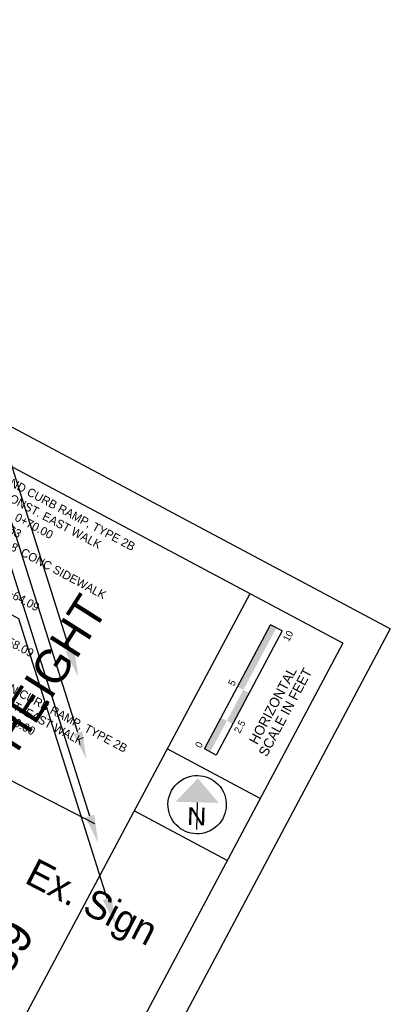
# Model space of a CAD drawing. Header units: feet. Extents: x 2250740 to 2250942, y 437386 to 437594.
# Tile 12 of 13: x 2250916 to 2250942, y 437457 to 437527. Entities that reach past the tile are written whole.
import ezdxf
from ezdxf import colors
from ezdxf.entities.mleader import LeaderData, LeaderLine
from ezdxf.enums import TextEntityAlignment as Align
from ezdxf.math import Vec2, Vec3

# ---------------------------------------------------------------- set-up
doc = ezdxf.new("R2010")
doc.units = ezdxf.units.FT
doc.header["$MEASUREMENT"] = 0
doc.linetypes.add('rowex', pattern=[0])
for name, color, linetype in [('GE_P_Cells', 1, 'Continuous'), ('GE_P_CL_Text', 7, 'Continuous'), ('PV_X_Text', 7, 'Continuous'), ('RW_X_Fee_RW', 6, 'rowex'), ('SH_Border', 7, 'Continuous'), ('SH_Data', 7, 'Continuous'), ('TX_P_20', 7, 'Continuous')]:
    doc.layers.add(name, color=color, linetype=linetype)
doc.styles.add('Font 70-Main Title', font='txt', dxfattribs={"height": 0.25})
doc.styles.add('Slanted-Normal', font='font31.shx', dxfattribs={"height": 0.12})
doc.styles.get("Standard").update_dxf_attribs({"font": 'arial.ttf'})
doc.styles.add('Straight-Normal', font='font30.shx', dxfattribs={"height": 0.14})
doc.styles.add('Straight-Sub Title', font='font30.shx', dxfattribs={"height": 0.17})

# ---------------------------------------------------------------- blocks, each defined once
blk = doc.blocks.new('NARROW')
at = {"layer": 'SH_Data', "color": 7, "linetype": 'Continuous'}
blk.add_line((0, 0.033), (0, -0.354), dxfattribs=at)
blk.add_arc((0, 0), 0.415, 129.7798, 129.7633, dxfattribs=at)
blk.add_solid([(0, 0.374), (-0.308, 0.033), (0.308, 0.033)], dxfattribs=at)
at = {"layer": 'SH_Data', "color": 7, "linetype": 'Continuous', "style": 'Font 70-Main Title', "width": 1.15}
blk.add_text('N', height=0.25, dxfattribs=at).set_placement((-0.001, -0.166), align=Align.MIDDLE_CENTER)

msp = doc.modelspace()

# ---------------------------------------------------------------- hatches: boundary and pattern name
at = {"layer": 'SH_Data', "linetype": 'Continuous'}
msp.add_hatch(color=7, dxfattribs=at).paths.add_polyline_path([(2250931.391, 437479.288), (2250933.741, 437483.701), (2250934.153, 437483.482), (2250934.157, 437483.48), (2250931.807, 437479.066)])

# ---------------------------------------------------------------- linework, layer by layer
at = {"layer": 'RW_X_Fee_RW'}
msp.add_line((2250867.615, 437497.183, 1083.62), (2250921.218, 437469.557, 1083.62), dxfattribs=at)
at = {"layer": 'SH_Border'}
for p, q in [((2250942.26, 437483.413), (2250792.211, 437563.321)), ((2250938.878, 437482.381), (2250793.242, 437559.939)), ((2250932.258, 437485.907), (2250882.903, 437393.229)), ((2250942.26, 437483.413), (2250890.555, 437386.322)), ((2250938.878, 437482.381), (2250889.523, 437389.704)), ((2250933.002, 437471.348), (2250926.383, 437474.874)), ((2250930.652, 437466.935), (2250924.032, 437470.461))]:
    msp.add_line(p, q, dxfattribs=at)
at = {"layer": 'SH_Data', "color": 7, "linetype": 'Continuous'}
for p, q in [((2250929.041, 437474.874), (2250933.741, 437483.701)), ((2250934.569, 437483.26), (2250933.741, 437483.701)), ((2250934.569, 437483.26), (2250929.868, 437474.434)), ((2250929.868, 437474.434), (2250929.041, 437474.874))]:
    msp.add_line(p, q, dxfattribs=at)
for points in [[(2250931.04, 437476.642), (2250932.215, 437478.849), (2250930.628, 437476.862), (2250931.803, 437479.068)], [(2250929.453, 437474.655), (2250930.628, 437476.862), (2250929.041, 437474.874), (2250930.216, 437477.081)]]:
    msp.add_solid(points, dxfattribs=at)

# ---------------------------------------------------------------- block references
at = {"layer": 'GE_P_Cells', "xscale": 4.999999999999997, "yscale": 4.999999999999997, "zscale": 4.999999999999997, "rotation": 358.5019951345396}
msp.add_blockref('NARROW', (2250928.517, 437470.905), dxfattribs=at)

# ---------------------------------------------------------------- texts
at = {"layer": 'GE_P_CL_Text', "attachment_point": 1, "style": 'Slanted-Normal'}
for s, insert, char_height, width, rotation in [("END CURB RAMP, TYPE 2B\\P\\\\ CONST. EAST WALK\\PSTA. 0+70.00\\P1091.63\\PBEGIN 8' CONC SIDEWALK", (2250914.936, 437494.379), 0.6, 11.78531, 331.96266), ('STA. 0+64.09\\P1091.22', (2250913.025, 437487.476, -1087.653), 0.6, 12.54213, 331.96266), ("BEGIN CURB REMOVED\\PBEGIN CURB, TYPE 6\\PMATCH EXIST. PAV'T HEIGHT\\PSTA. 0+50.00\\P8.5' LT, 1090.89", (2250889.13, 437452.041, 1083.627), 2.4, 57.4825, 57.61767), ('STA. 0+58.09\\P1091.16', (2250912.62, 437484.213, -1087.653), 0.6, 12.54213, 331.96266), ('BEGIN CURB RAMP, TYPE 2B\\P\\\\ CONST. EAST WALK\\PSTA. 0+50.00\\P1091.01', (2250913.666, 437480.418), 0.6, 12.54213, 331.96266)]:
    msp.add_mtext(s, dxfattribs=dict(at, insert=insert, char_height=char_height, width=width, rotation=rotation))
at = {"layer": 'PV_X_Text', "insert": (2250917.072, 437467.161, 1087.653), "char_height": 2, "width": 725.59682, "attachment_point": 1, "rotation": 332.73462, "style": 'Straight-Normal'}
msp.add_mtext('Ex. Sign', dxfattribs=at)
at = {"layer": 'SH_Data', "style": 'Straight-Sub Title'}
for s, p in [('10', (2250935.207, 437482.783)), ('5', (2250931.219, 437479.457)), ('2.5', (2250931.767, 437476.333)), ('0', (2250928.869, 437475.044))]:
    msp.add_text(s, height=0.5, rotation=61.96266, dxfattribs=at).set_placement(p, align=Align.CENTER)
at = {"layer": 'SH_Data', "linetype": 'Continuous', "style": 'Straight-Sub Title'}
for s, p in [('HORIZONTAL', (2250933.903, 437477.95)), ('SCALE IN FEET', (2250934.785, 437477.48))]:
    msp.add_text(s, height=0.7, rotation=61.96266, dxfattribs=at).set_placement(p, align=Align.MIDDLE_CENTER)

# ---------------------------------------------------------------- leaders
at = {"layer": 'TX_P_20'}
ml = msp.add_multileader_mtext('Standard', dxfattribs=at)
ml.set_content('', color=256)
ml.set_leader_properties()
ml.build(insert=Vec2(0, 0))
ml.multileader.update_dxf_attribs({"dogleg_length": 2.2, "arrow_head_size": 2, "scale": 20})
ctx = ml.context
ctx.base_point, ctx.scale, ctx.char_height, ctx.arrow_head_size, ctx.landing_gap_size, ctx.plane_origin, ctx.plane_x_axis, ctx.plane_y_axis = Vec3(2250874.344, 437522.485, 1087.653), 20, 2, 2, 1.8, Vec3(2250868.134, 437480.861, 1087.653), Vec3(-0.882677, 0.46998), Vec3(-0.46998, -0.882677)
notes = []
notes.append((ctx, [(1, (1, 1, 0), (2250913.182, 437501.806, 1087.653), (-0.882677, 0.46998), 44, [(0, [(2250920.063, 437480.001, 1087.653)], 0, [])])]))
ctx.mtext.insert, ctx.mtext.text_direction, ctx.mtext.rotation, ctx.mtext.flow_direction = Vec3(2250872.286, 437522.448, 1087.653), Vec3(-0.882677, 0.46998), -3.141517, 5
ml = msp.add_multileader_mtext('Standard', dxfattribs=at)
ml.set_content('', color=256)
ml.set_leader_properties()
ml.build(insert=Vec2(0, 0))
ml.multileader.update_dxf_attribs({"dogleg_length": 2.2, "arrow_head_size": 2, "scale": 20})
ctx = ml.context
ctx.base_point, ctx.scale, ctx.char_height, ctx.arrow_head_size, ctx.landing_gap_size, ctx.plane_origin, ctx.plane_x_axis, ctx.plane_y_axis = Vec3(2250874.921, 437516.6), 20, 2, 2, 1.8, Vec3(2250868.711, 437474.976), Vec3(-0.882677, 0.46998), Vec3(-0.46998, -0.882677)
notes.append((ctx, [(1, (1, 1, 0), (2250913.759, 437495.921), (-0.882677, 0.46998), 44, [(0, [(2250920.639, 437474.117)], 0, [])])]))
ctx.mtext.insert, ctx.mtext.text_direction, ctx.mtext.rotation, ctx.mtext.flow_direction = Vec3(2250872.862, 437516.564), Vec3(-0.882677, 0.46998), -3.141517, 5
ml = msp.add_multileader_mtext('Standard', dxfattribs=at)
ml.set_content('', color=256)
ml.set_leader_properties()
ml.build(insert=Vec2(0, 0))
ml.multileader.update_dxf_attribs({"dogleg_length": 2.2, "arrow_head_size": 2, "scale": 20})
ctx = ml.context
ctx.base_point, ctx.scale, ctx.char_height, ctx.arrow_head_size, ctx.landing_gap_size, ctx.plane_origin, ctx.plane_x_axis, ctx.plane_y_axis = Vec3(2250875.766, 437510.661), 20, 2, 2, 1.8, Vec3(2250869.556, 437469.036), Vec3(-0.882677, 0.46998), Vec3(-0.46998, -0.882677)
notes.append((ctx, [(1, (1, 1, 0), (2250914.604, 437489.981), (-0.882677, 0.46998), 44, [(0, [(2250921.484, 437468.177)], 0, [])])]))
ctx.mtext.insert, ctx.mtext.text_direction, ctx.mtext.rotation, ctx.mtext.flow_direction = Vec3(2250873.707, 437510.624), Vec3(-0.882677, 0.46998), -3.141517, 5
ml = msp.add_multileader_mtext('Standard', dxfattribs=at)
ml.set_content('', color=256)
ml.set_leader_properties()
ml.build(insert=Vec2(0, 0))
ml.multileader.update_dxf_attribs({"dogleg_length": 2.2, "arrow_head_size": 2, "scale": 20})
ctx = ml.context
ctx.base_point, ctx.scale, ctx.char_height, ctx.arrow_head_size, ctx.landing_gap_size, ctx.plane_origin, ctx.plane_x_axis, ctx.plane_y_axis = Vec3(2250877.004, 437504.804, 1087.653), 20, 2, 2, 1.8, Vec3(2250870.794, 437463.18, 1087.653), Vec3(-0.882677, 0.46998), Vec3(-0.46998, -0.882677)
notes.append((ctx, [(1, (1, 1, 0), (2250915.842, 437484.125, 1087.653), (-0.882677, 0.46998), 44, [(0, [(2250922.722, 437462.321, 1087.653)], 0, [])])]))
ctx.mtext.insert, ctx.mtext.text_direction, ctx.mtext.rotation, ctx.mtext.flow_direction = Vec3(2250874.945, 437504.768, 1087.653), Vec3(-0.882677, 0.46998), -3.141517, 5
for ctx, leaders in notes:
    for number, flags, end, landing, length, lines in leaders:
        leader = LeaderData()
        leader.index, (leader.has_last_leader_line, leader.has_dogleg_vector, leader.attachment_direction) = number, flags
        leader.last_leader_point, leader.dogleg_vector, leader.dogleg_length = Vec3(end), Vec3(landing), length
        for number, points, colour, breaks in lines:
            line = LeaderLine()
            line.index, line.vertices, line.color, line.breaks = number, Vec3.list(points), colors.encode_raw_color(colour), breaks
            leader.lines.append(line)
        ctx.leaders.append(leader)

doc.saveas('drawing.dxf')
